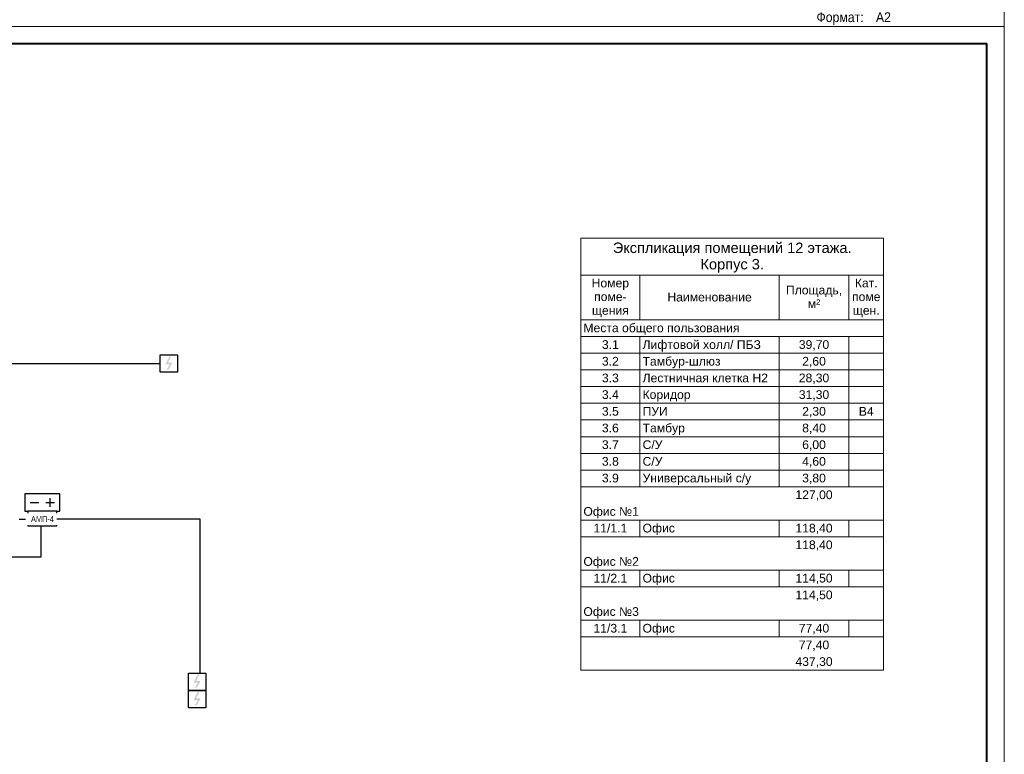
# Model space of a CAD drawing. Header units: millimetres. Extents: x -195178 to 1761886, y 140622 to 301105.
# Tile 65 of 131: x 603028 to 631311, y 203401 to 224498. Entities that reach past the tile are written whole.
import ezdxf

# ---------------------------------------------------------------- set-up
doc = ezdxf.new("R2010")
doc.units = ezdxf.units.MM
doc.set_wipeout_variables(frame=1)
for name, color, linetype, lineweight in [('A-010-M_LINE-T', 7, 'Continuous', 18), ('RC-Извещатели_пожарные', 1, 'Continuous', 30), ('Z-000-P_SCHED', 7, 'Continuous', 20), ('Рамка', 7, 'Continuous', 18), ('СС-011-ПОЖ-СИГНАЛИЗАЦИЯ', 1, 'Continuous', 30), ('УГО АПС и АПЗ$0$_АПС_Оборудование', 1, 'Continuous', 30)]:
    doc.layers.add(name, color=color, linetype=linetype, lineweight=lineweight)
doc.layers.add('АПС', color=5, linetype='Continuous')
doc.layers.add('формат', color=250, linetype='Continuous')
doc.styles.add('Arial', font='arial.ttf', dxfattribs={"width": 0.9, "height": 700})
doc.styles.add('Arial_2', font='arial.ttf', dxfattribs={"width": 0.9, "height": 400})
doc.styles.add('Arial_4', font='arial.ttf', dxfattribs={"height": 3})
doc.styles.add('Arial_5', font='arial.ttf', dxfattribs={"height": 2.5})
doc.styles.add('УГО АПС и АПЗ$0$Reserve SS', font='arial.ttf', dxfattribs={"height": 2.5})

# ---------------------------------------------------------------- blocks, each defined once
blk = doc.blocks.new('*U29')
at = {"color": 0, "lineweight": 0}
blk.add_lwpolyline([(-594, 0), (0, 0), (0, 420), (-594, 420)], close=True, dxfattribs=at)
at = {"lineweight": 40}
blk.add_lwpolyline([(-574, 5), (-5, 5), (-5, 415), (-574, 415)], close=True, dxfattribs=at)
at = {"style": 'Arial', "width": 0.9}
blk.add_text('Формат:', height=2.8, dxfattribs=at).set_placement((-53.97, 1.25))
at = {"style": 'Arial', "width": 0.9, "flags": 8}
blk.add_attdef('FORMAT', (-36.87, 1.26), '', height=2.8, dxfattribs=at)
blk = doc.blocks.new('ИП 212-45')
blk.add_wipeout([(346277, -75580), (346277, -76080), (345777, -76080), (345777, -75580)]).dxf.layer = 'RC-Извещатели_пожарные'
blk.add_wipeout([(345777, -76080), (345777, -75580), (346277, -75580), (346277, -76080)]).dxf.layer = 'RC-Извещатели_пожарные'
at = {"layer": 'RC-Извещатели_пожарные'}
blk.add_hatch(color=0, dxfattribs=at).paths.add_polyline_path([(346128, -75805), (346014, -76005), (345964, -76005), (346050, -75855), (345927, -75855), (346039, -75630), (346089, -75630), (346002, -75805)])
at = {"layer": 'RC-Извещатели_пожарные', "color": 0, "ltscale": 30}
for p, q in [((345777, -75580), (346277, -75580)), ((345777, -76080), (345777, -75580)), ((346277, -75580), (346277, -76080)), ((346277, -76080), (345777, -76080))]:
    blk.add_line(p, q, dxfattribs=at)
blk = doc.blocks.new('УГО АПС и АПЗ$0$Источник бесперебойного питания v4')
blk.add_wipeout([(0, 5), (10, 5), (10, 0), (0, 0)])
for p, q in [((2.75, 3.75), (2.75, 1.25)), ((4, 2.5), (1.5, 2.5)), ((8.5, 2.5), (6, 2.5))]:
    blk.add_line(p, q)
blk.add_lwpolyline([(0, 0), (10, 0), (10, 5), (0, 5)], close=True)
at = {"style": 'УГО АПС и АПЗ$0$Reserve SS', "flags": 8}
blk.add_attdef('КОЛИЧЕСТВО', (10.26, 5.28), '', height=2.5, dxfattribs=at)
blk = doc.blocks.new('АМП-4')
at = {"color": 1}
blk.add_wipeout([(349424, -74023), (349424, -73183), (349844, -73183), (349844, -74023)], dxfattribs=at)
at = {"layer": 'АПС', "color": 1, "lineweight": 30, "ltscale": 200}
blk.add_lwpolyline([(349424, -73183), (349424, -74023), (349844, -74023), (349844, -73183)], close=True, dxfattribs=at)
at = {"layer": 'АПС', "color": 0, "lineweight": 30, "ltscale": 200, "insert": (349645, -73599), "char_height": 168, "width": 801.95, "attachment_point": 5, "rotation": 90, "style": 'Arial_2', "bg_fill": 2}
blk.add_mtext('АМП-4', dxfattribs=at)

msp = doc.modelspace()

# ---------------------------------------------------------------- linework, layer by layer
at = {"layer": 'A-010-M_LINE-T'}
for p, q in [((619145, 218223), (619145, 217165)), ((627845, 218223), (619145, 218223)), ((627845, 217165), (627845, 218223)), ((619145, 217165), (619145, 205815)), ((619145, 217165), (627845, 217165)), ((620845, 217165), (620845, 215878)), ((624845, 217165), (624845, 215878)), ((626845, 217165), (626845, 215878)), ((627845, 217165), (627845, 205815)), ((620845, 215878), (619145, 215878)), ((624845, 215878), (620845, 215878)), ((626845, 215878), (624845, 215878)), ((627845, 215878), (626845, 215878)), ((620845, 215398), (619145, 215398)), ((624845, 215398), (620845, 215398)), ((620845, 215398), (620845, 214919)), ((626845, 215398), (624845, 215398)), ((624845, 215398), (624845, 214919)), ((627845, 215398), (626845, 215398)), ((626845, 215398), (626845, 214919)), ((620845, 214919), (619145, 214919)), ((624845, 214919), (620845, 214919)), ((620845, 214919), (620845, 214440)), ((626845, 214919), (624845, 214919)), ((624845, 214919), (624845, 214440)), ((627845, 214919), (626845, 214919)), ((626845, 214919), (626845, 214440)), ((620845, 214440), (619145, 214440)), ((624845, 214440), (620845, 214440)), ((620845, 214440), (620845, 213961)), ((626845, 214440), (624845, 214440)), ((624845, 214440), (624845, 213961)), ((627845, 214440), (626845, 214440)), ((626845, 214440), (626845, 213961)), ((620845, 213961), (619145, 213961)), ((624845, 213961), (620845, 213961)), ((620845, 213961), (620845, 213482)), ((626845, 213961), (624845, 213961)), ((624845, 213961), (624845, 213482)), ((627845, 213961), (626845, 213961)), ((626845, 213961), (626845, 213482)), ((620845, 213482), (619145, 213482)), ((624845, 213482), (620845, 213482)), ((620845, 213482), (620845, 213003)), ((626845, 213482), (624845, 213482)), ((624845, 213482), (624845, 213003)), ((627845, 213482), (626845, 213482)), ((626845, 213482), (626845, 213003)), ((620845, 213003), (619145, 213003)), ((624845, 213003), (620845, 213003)), ((620845, 213003), (620845, 212523)), ((626845, 213003), (624845, 213003)), ((624845, 213003), (624845, 212523)), ((627845, 213003), (626845, 213003)), ((626845, 213003), (626845, 212523)), ((620845, 212523), (619145, 212523)), ((624845, 212523), (620845, 212523)), ((620845, 212523), (620845, 212044)), ((626845, 212523), (624845, 212523)), ((624845, 212523), (624845, 212044)), ((627845, 212523), (626845, 212523)), ((626845, 212523), (626845, 212044)), ((620845, 212044), (619145, 212044)), ((624845, 212044), (620845, 212044)), ((620845, 212044), (620845, 211565)), ((626845, 212044), (624845, 212044)), ((624845, 212044), (624845, 211565)), ((627845, 212044), (626845, 212044)), ((626845, 212044), (626845, 211565)), ((620845, 211565), (619145, 211565)), ((624845, 211565), (620845, 211565)), ((620845, 211565), (620845, 211086)), ((626845, 211565), (624845, 211565)), ((624845, 211565), (624845, 211086)), ((627845, 211565), (626845, 211565)), ((626845, 211565), (626845, 211086)), ((620845, 211086), (619145, 211086)), ((624845, 211086), (620845, 211086)), ((626845, 211086), (624845, 211086)), ((627845, 211086), (626845, 211086)), ((620845, 210127), (619145, 210127)), ((624845, 210127), (620845, 210127)), ((620845, 210127), (620845, 209648)), ((626845, 210127), (624845, 210127)), ((624845, 210127), (624845, 209648)), ((627845, 210127), (626845, 210127)), ((626845, 210127), (626845, 209648)), ((620845, 209648), (619145, 209648)), ((624845, 209648), (620845, 209648)), ((626845, 209648), (624845, 209648)), ((627845, 209648), (626845, 209648)), ((620845, 208690), (619145, 208690)), ((624845, 208690), (620845, 208690)), ((620845, 208690), (620845, 208211)), ((626845, 208690), (624845, 208690)), ((624845, 208690), (624845, 208211)), ((627845, 208690), (626845, 208690)), ((626845, 208690), (626845, 208211)), ((620845, 208211), (619145, 208211)), ((624845, 208211), (620845, 208211)), ((626845, 208211), (624845, 208211)), ((627845, 208211), (626845, 208211)), ((620845, 207252), (619145, 207252)), ((624845, 207252), (620845, 207252)), ((620845, 207252), (620845, 206773)), ((626845, 207252), (624845, 207252)), ((624845, 207252), (624845, 206773)), ((627845, 207252), (626845, 207252)), ((626845, 207252), (626845, 206773)), ((620845, 206773), (619145, 206773)), ((624845, 206773), (620845, 206773)), ((626845, 206773), (624845, 206773)), ((627845, 206773), (626845, 206773)), ((627845, 205815), (619145, 205815))]:
    msp.add_line(p, q, dxfattribs=at)
at = {"layer": 'Рамка'}
msp.add_lwpolyline([(573911, 182805), (630811, 182805), (630811, 223805), (573911, 223805)], close=True, dxfattribs=at)
at = {"layer": 'СС-011-ПОЖ-СИГНАЛИЗАЦИЯ', "lineweight": 30, "ltscale": 100}
msp.add_lwpolyline([(603017, 210158), (603631, 210158), (603631, 209067), (600857, 209067)], dxfattribs=at)

# ---------------------------------------------------------------- block references
at = {"layer": 'формат', "xscale": 100, "yscale": 100, "zscale": 100}
msp.add_blockref('*U29', (631311, 224305), dxfattribs=at).add_auto_attribs({'FORMAT': 'А2'})
msp.add_blockref('*U29', (631311, 182305), dxfattribs=at)

# ---------------------------------------------------------------- texts
at = {"layer": 'Z-000-P_SCHED', "line_spacing_factor": 0.941778}
for s, insert, char_height, width, attachment_point, style in [('Экспликация помещений 12 этажа. \\PКорпус 3.', (623495, 218098), 300, 9945.56, 2, 'Arial_4'), ('Номер\\Pпоме-\\Pщения', (619995, 217060), 250, 1285.52, 2, 'Arial_5'), ('Кат.\\Pпоме\\Pщен.', (627345, 217060), 250, 979.44, 2, 'Arial_5'), ('Наименование', (622845, 216656), 250, 2895.47, 2, 'Arial_5'), ('Площадь,\\Pм\\fArial|b0|i0|c238|p34|;²', (625845, 216858), 250, 1925.21, 2, 'Arial_5'), ('Места общего пользования', (619220, 215772), 250, 5356.32, 1, 'Arial_5'), ('3.1', (619995, 215293), 250, 581.54, 2, 'Arial_5'), ('Лифтовой холл/ ПБЗ', (620920, 215293), 250, 4052.44, 1, 'Arial_5'), ('39,70', (625845, 215293), 250, 1046.78, 2, 'Arial_5'), ('3.2', (619995, 214814), 250, 581.54, 2, 'Arial_5'), ('Тамбур-шлюз', (620920, 214814), 250, 2659.79, 1, 'Arial_5'), ('2,60', (625845, 214814), 250, 814.16, 2, 'Arial_5'), ('3.3', (619995, 214335), 250, 581.54, 2, 'Arial_5'), ('Лестничная клетка Н2', (620920, 214335), 250, 4300.36, 1, 'Arial_5'), ('28,30', (625845, 214335), 250, 1046.78, 2, 'Arial_5'), ('3.4', (619995, 213856), 250, 581.54, 2, 'Arial_5'), ('Коридор', (620920, 213856), 250, 1646.69, 1, 'Arial_5'), ('31,30', (625845, 213856), 250, 1046.78, 2, 'Arial_5'), ('3.5', (619995, 213376), 250, 581.54, 2, 'Arial_5'), ('ПУИ', (620920, 213376), 250, 863.13, 1, 'Arial_5'), ('2,30', (625845, 213376), 250, 814.16, 2, 'Arial_5'), ('B4', (627345, 213376), 250, 511.15, 2, 'Arial_5'), ('3.6', (619995, 212897), 250, 581.54, 2, 'Arial_5'), ('Тамбур', (620920, 212897), 250, 1444.68, 1, 'Arial_5'), ('8,40', (625845, 212897), 250, 814.16, 2, 'Arial_5'), ('3.7', (619995, 212418), 250, 581.54, 2, 'Arial_5'), ('С/У', (620920, 212418), 250, 679.49, 1, 'Arial_5'), ('6,00', (625845, 212418), 250, 814.16, 2, 'Arial_5'), ('3.8', (619995, 211939), 250, 581.54, 2, 'Arial_5'), ('С/У', (620920, 211939), 250, 679.49, 1, 'Arial_5'), ('4,60', (625845, 211939), 250, 814.16, 2, 'Arial_5'), ('3.9', (619995, 211460), 250, 581.54, 2, 'Arial_5'), ('Универсальный с/у', (620920, 211460), 250, 3712.69, 1, 'Arial_5'), ('3,80', (625845, 211460), 250, 814.16, 2, 'Arial_5'), ('127,00', (625845, 210980), 250, 1279.39, 2, 'Arial_5'), ('Офис №1', (619220, 210501), 250, 1903.79, 1, 'Arial_5'), ('11/1.1', (619995, 210022), 250, 1163.09, 2, 'Arial_5'), ('Офис', (620920, 210022), 250, 1107.99, 1, 'Arial_5'), ('118,40', (625845, 210022), 250, 1279.39, 2, 'Arial_5'), ('118,40', (625845, 209543), 250, 1279.39, 2, 'Arial_5'), ('Офис №2', (619220, 209064), 250, 1903.79, 1, 'Arial_5'), ('11/2.1', (619995, 208585), 250, 1163.09, 2, 'Arial_5'), ('Офис', (620920, 208585), 250, 1107.99, 1, 'Arial_5'), ('114,50', (625845, 208585), 250, 1279.39, 2, 'Arial_5'), ('114,50', (625845, 208105), 250, 1279.39, 2, 'Arial_5'), ('Офис №3', (619220, 207626), 250, 1903.79, 1, 'Arial_5'), ('11/3.1', (619995, 207147), 250, 1163.09, 2, 'Arial_5'), ('Офис', (620920, 207147), 250, 1107.99, 1, 'Arial_5'), ('77,40', (625845, 207147), 250, 1046.78, 2, 'Arial_5'), ('77,40', (625845, 206668), 250, 1046.78, 2, 'Arial_5'), ('437,30', (625845, 206189), 250, 1279.39, 2, 'Arial_5')]:
    msp.add_mtext(s, dxfattribs=dict(at, insert=insert, char_height=char_height, width=width, attachment_point=attachment_point, style=style))

# ---------------------------------------------------------------- next in the draw order: block references
at = {"layer": 'СС-011-ПОЖ-СИГНАЛИЗАЦИЯ', "color": 0, "lineweight": 30}
for p in [(261288, 290455), (262099, 280816)]:
    msp.add_blockref('ИП 212-45', p, dxfattribs=at)
at = {"layer": 'УГО АПС и АПЗ$0$_АПС_Оборудование', "color": 252, "xscale": 100, "yscale": 100, "zscale": 100, "rotation": 180}
msp.add_blockref('УГО АПС и АПЗ$0$Источник бесперебойного питания v4', (604178, 210879), dxfattribs=at)

# ---------------------------------------------------------------- next in the draw order: linework, layer by layer
at = {"layer": 'СС-011-ПОЖ-СИГНАЛИЗАЦИЯ', "lineweight": 30, "ltscale": 100}
msp.add_lwpolyline([(602233, 214625), (607064, 214625)], dxfattribs=at)

# ---------------------------------------------------------------- next in the draw order: block references
at = {"layer": 'СС-011-ПОЖ-СИГНАЛИЗАЦИЯ', "lineweight": 30, "rotation": 270}
msp.add_blockref('АМП-4', (677281, 559803), dxfattribs=at)
at = {"layer": 'СС-011-ПОЖ-СИГНАЛИЗАЦИЯ', "color": 0, "lineweight": 30}
msp.add_blockref('ИП 212-45', (262099, 281316), dxfattribs=at)

# ---------------------------------------------------------------- next in the draw order: linework, layer by layer
at = {"layer": 'СС-011-ПОЖ-СИГНАЛИЗАЦИЯ', "lineweight": 30, "ltscale": 100}
msp.add_lwpolyline([(608209, 205736), (608209, 210157), (604098, 210157)], dxfattribs=at)

doc.saveas('drawing.dxf')
